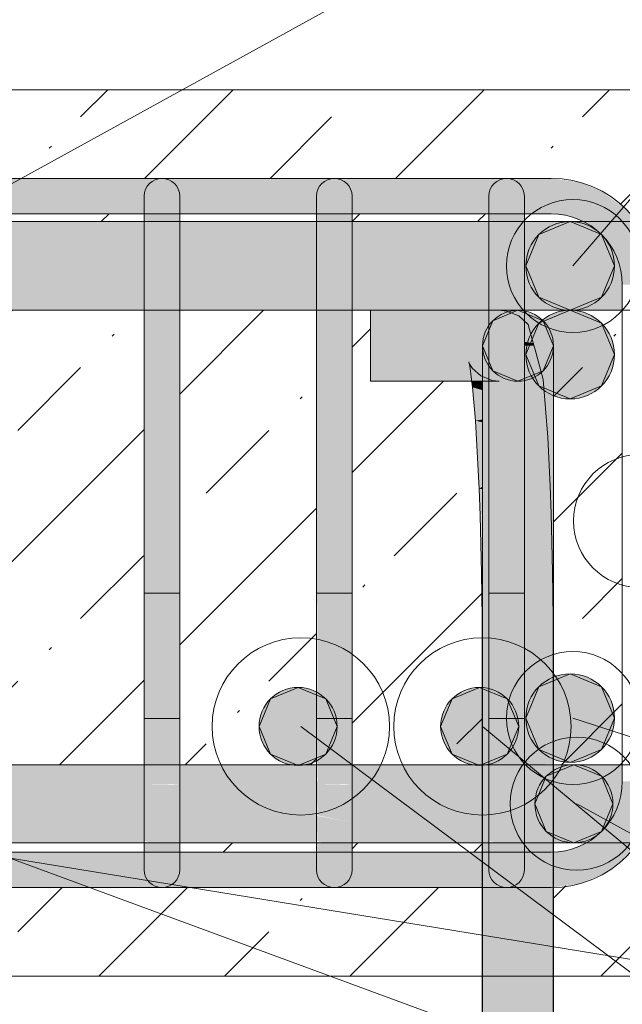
# Model space of a CAD drawing. Header units: millimetres. Extents: x 4307 to 42792, y 1610 to 10025.
# Tile 171 of 256: x 24427 to 24597, y 8662 to 8940. Entities that reach past the tile are written whole.
import ezdxf

# ---------------------------------------------------------------- set-up
doc = ezdxf.new("R2010")
doc.units = ezdxf.units.MM
for name, color, linetype, lineweight in [('S-BEAM', 12, 'Continuous', 9), ('S-COLS', 52, 'Continuous', 9), ('S-RBAR', 171, 'Continuous', 5), ('S-RBAR-IDEN', 171, 'Continuous', 5)]:
    doc.layers.add(name, color=color, linetype=linetype, lineweight=lineweight)

msp = doc.modelspace()

# ---------------------------------------------------------------- hatches: boundary and pattern name
at = {"layer": 'S-BEAM', "lineweight": 5}
h = msp.add_hatch(dxfattribs=at)
h.set_pattern_fill('FP_1', color=256, style=0, pattern_type=2)
h.set_pattern_definition([(45, (5935.59, 5500.453), (-35.35534, 35.35534), []), (45, (5970.943, 5500.453), (-17.67767, 53.03301), [25, -12.5, 0.8382, -11.662])])
h.paths.add_polyline_path([(24326.41, 8670), (24557.41, 8670), (24557.41, 8695), (24283.56, 8695), (24283.56, 8670), (24321.41, 8670)])
h.paths.add_polyline_path([(24236.1, 8670), (24263.56, 8670), (24263.56, 8695), (24186.86, 8695), (24178.67, 8696.02), (24177.2, 8695.25), (24176.86, 8695.15), (24175.71, 8695), (24174.41, 8695.17), (24172.72, 8696.04), (24171.86, 8696.87), (24171.38, 8697.5), (24170.88, 8698.71), (24171.86, 8699.02), (24165.65, 8703.79), (24162.7, 8707.64), (24132.14, 8707.64), (24131.97, 8698.71), (24131.47, 8697.5), (24130, 8695.17), (24130, 8670), (24196.83, 8670)])
h.paths.add_polyline_path([(24577.46, 8670), (24630, 8670), (24630, 8920), (24130, 8920), (24130, 8894.05), (24130.67, 8893.54), (24131.47, 8892.5), (24131.97, 8891.29), (24132.14, 8888.33), (24132.14, 8882.8), (24163.03, 8882.8), (24165.65, 8886.21), (24171.86, 8891.16), (24170.88, 8891.29), (24171.86, 8893.13), (24172.75, 8893.98), (24173.21, 8894.33), (24174.41, 8894.83), (24175.71, 8895), (24177.2, 8894.75), (24179.1, 8893.98), (24186.86, 8895), (24576.86, 8895), (24584.63, 8893.98), (24591.86, 8890.98), (24598.08, 8886.21), (24600.69, 8882.8), (24605, 8882.8), (24605, 8874.79), (24605.84, 8872.76), (24606.86, 8865), (24606.86, 8725), (24605.84, 8717.24), (24605, 8715.21), (24605, 8707.64), (24601.03, 8707.64), (24598.08, 8703.79), (24591.01, 8698.66), (24584.63, 8696.02), (24577.46, 8695), (24577.46, 8693.12)])
h.paths.add_polyline_path([(24283.56, 8705), (24316.41, 8705), (24316.41, 8707.64), (24283.56, 8707.64)])
h.paths.add_polyline_path([(24432.43, 8705), (24462.12, 8705), (24462.12, 8707.64), (24423.55, 8707.64), (24423.55, 8705)])
h.paths.add_polyline_path([(24472.12, 8705), (24510.69, 8705), (24510.69, 8707.64), (24472.12, 8707.64), (24472.12, 8707.32)])
h.paths.add_polyline_path([(24326.41, 8705), (24364.98, 8705), (24364.98, 8707.64), (24326.41, 8707.64), (24326.41, 8707.32)])
h.paths.add_polyline_path([(24263.56, 8705), (24263.56, 8707.64), (24229.27, 8707.64), (24229.27, 8705), (24236.1, 8705)])
h.paths.add_polyline_path([(24557.41, 8705), (24557.41, 8707.64), (24520.69, 8707.64), (24520.69, 8705), (24550.23, 8705)])
h.paths.add_polyline_path([(24393.17, 8705), (24413.55, 8705), (24413.55, 8707.64), (24374.98, 8707.64), (24374.98, 8705)])
h.paths.add_polyline_path([(24219.27, 8705), (24219.27, 8707.64), (24211.93, 8707.64), (24209.29, 8705)])
h.paths.add_polyline_path([(24186.86, 8705), (24192.04, 8705.68), (24196.76, 8707.64), (24180.71, 8707.64), (24180.71, 8706.09), (24182.11, 8705.63)])
h.paths.add_polyline_path([(24577.46, 8705.08), (24582.04, 8705.68), (24586.76, 8707.64), (24577.46, 8707.64), (24577.46, 8705.68)])
h.paths.add_polyline_path([(24283.56, 8729.64), (24316.41, 8729.88), (24316.41, 8857.8), (24277.84, 8857.8), (24277.84, 8814.27), (24280.16, 8808.69), (24283.56, 8782.8), (24283.56, 8729.88)])
h.paths.add_polyline_path([(24413.55, 8729.64), (24413.55, 8857.8), (24374.98, 8857.8), (24374.98, 8729.64)])
h.paths.add_polyline_path([(24326.41, 8729.64), (24364.98, 8729.88), (24364.98, 8857.8), (24326.41, 8857.8), (24326.41, 8729.88)])
h.paths.add_polyline_path([(24263.56, 8729.64), (24263.56, 8782.8), (24260.84, 8803.51), (24252.85, 8822.8), (24240.13, 8839.37), (24229.27, 8847.7), (24229.29, 8739.14), (24236.36, 8746.21), (24243.43, 8739.14), (24233.93, 8729.64), (24243.43, 8729.64)])
h.paths.add_polyline_path([(24577.46, 8729.64), (24596.86, 8729.64), (24596.86, 8857.8), (24569.26, 8857.57), (24570.36, 8857.33), (24572.46, 8856.46), (24574.54, 8854.87), (24576.12, 8852.8), (24577.12, 8850.39), (24577.46, 8846.7), (24577.46, 8757.8)])
h.paths.add_polyline_path([(24557.41, 8729.64), (24557.14, 8785.61), (24556.35, 8810.7), (24555.16, 8830.61), (24554.44, 8837.8), (24525.87, 8837.8), (24525.87, 8857.8), (24520.69, 8857.8), (24520.69, 8729.64), (24557.35, 8729.64)])
h.paths.add_polyline_path([(24462.12, 8729.64), (24462.12, 8857.8), (24423.55, 8857.8), (24423.55, 8729.64), (24432.43, 8729.64)])
h.paths.add_polyline_path([(24219.27, 8729.64), (24219.27, 8853.86), (24209.76, 8857.8), (24180.71, 8857.8), (24180.71, 8761.27), (24201.01, 8781.57), (24208.08, 8774.5), (24180.71, 8747.13), (24180.71, 8729.64), (24208.08, 8729.64)])
h.paths.add_polyline_path([(24132.14, 8729.64), (24156.86, 8729.88), (24156.86, 8857.8), (24132.14, 8857.8), (24132.14, 8729.88)])
h.paths.add_polyline_path([(24510.69, 8729.64), (24510.69, 8857.8), (24472.12, 8857.8), (24472.12, 8729.64)])
h.paths.add_polyline_path([(24167.47, 8729.64), (24170.71, 8729.88), (24170.71, 8736.52), (24169.54, 8735), (24167.54, 8730.18)])
h.paths.add_polyline_path([(24166.86, 8747.43), (24170.71, 8751.27), (24170.71, 8857.8), (24166.86, 8857.8), (24166.86, 8772.84)])
h.paths.add_polyline_path([(24267.84, 8835.83), (24267.84, 8857.8), (24248.69, 8857.8), (24254.28, 8853.51), (24260.84, 8844.96)])
h.paths.add_polyline_path([(24577.46, 8847.8), (24571.78, 8848.55), (24571.98, 8847.8), (24572.46, 8847.8)])
h.paths.add_polyline_path([(24209.45, 8882.8), (24219.27, 8882.8), (24219.27, 8885), (24186.86, 8885), (24180.71, 8883.91), (24180.71, 8882.8), (24196.83, 8882.8)])
h.paths.add_polyline_path([(24550.23, 8882.8), (24559.26, 8882.8), (24559.26, 8885), (24520.69, 8885), (24520.69, 8882.8)])
h.paths.add_polyline_path([(24229.27, 8882.8), (24267.84, 8882.8), (24267.84, 8885), (24229.27, 8885)])
h.paths.add_polyline_path([(24569.26, 8882.8), (24585.7, 8882.8), (24582.04, 8884.32), (24576.86, 8885), (24569.26, 8885), (24569.26, 8884.32)])
h.paths.add_polyline_path([(24277.84, 8882.8), (24316.41, 8882.8), (24316.41, 8885), (24277.84, 8885)])
h.paths.add_polyline_path([(24326.41, 8882.8), (24364.98, 8882.8), (24364.98, 8885), (24326.41, 8885)])
h.paths.add_polyline_path([(24472.12, 8882.8), (24510.69, 8882.8), (24510.69, 8885), (24472.12, 8885)])
h.paths.add_polyline_path([(24374.98, 8882.8), (24413.55, 8882.8), (24413.55, 8885), (24374.98, 8885)])
h.paths.add_polyline_path([(24423.55, 8882.8), (24462.12, 8882.8), (24462.12, 8885), (24423.55, 8885)])
at = {"layer": 'S-RBAR'}
for color, points in [(7, [(24550.23, 8885), (24576.86, 8885), (24576.86, 8895), (24186.86, 8895), (24186.86, 8885), (24510.96, 8885)]), (7, [(24596.86, 8865), (24606.86, 8865), (24605.84, 8872.76), (24602.84, 8880), (24598.08, 8886.21), (24591.01, 8891.34), (24584.63, 8893.98), (24576.86, 8895), (24576.86, 8885), (24582.04, 8884.32), (24586.86, 8882.32), (24591.02, 8879.13), (24594.18, 8875), (24596.18, 8870.18)]), (7, [(24472.12, 8865), (24472.12, 8885), (24462.12, 8885), (24462.12, 8865)]), (7, [(24510.96, 8865), (24520.69, 8865), (24520.69, 8885), (24510.69, 8885), (24510.69, 8865)]), (7, [(24569.26, 8865), (24569.26, 8885), (24559.26, 8885), (24559.26, 8865)]), (256, [(24582.17, 8857.8), (24591.01, 8861.46), (24594.67, 8870.3), (24591.01, 8879.14), (24582.17, 8882.8), (24573.32, 8879.13), (24569.67, 8870.3), (24573.33, 8861.46)]), (7, [(24462.12, 8725), (24472.12, 8725), (24472.12, 8865), (24462.12, 8865), (24462.12, 8825.98)]), (7, [(24520.69, 8725), (24520.69, 8865), (24510.69, 8865), (24510.96, 8725)]), (7, [(24559.26, 8725), (24569.26, 8725), (24569.26, 8865), (24559.26, 8865), (24559.26, 8772.84)]), (7, [(24525.87, 8837.8), (24557.46, 8837.99), (24557.46, 8847.8), (24559.26, 8847.8), (24559.26, 8850.2), (24557.8, 8850.39), (24559.26, 8853.89), (24559.26, 8857.8), (24525.87, 8857.8)]), (256, [(24567.46, 8837.8), (24574.54, 8840.73), (24577.46, 8847.8), (24574.54, 8854.87), (24567.46, 8857.8), (24560.39, 8854.87), (24557.46, 8847.8), (24560.39, 8840.73)]), (256, [(24582.17, 8832.8), (24591.01, 8836.46), (24594.67, 8845.3), (24591.01, 8854.14), (24582.17, 8857.8), (24573.33, 8854.14), (24569.67, 8845.3), (24573.33, 8836.46)]), (7, [(24570.05, 8847.8), (24571.98, 8847.8), (24571.78, 8848.55), (24569.26, 8848.88), (24569.26, 8847.8)]), (7, [(24554.68, 8836.09), (24557.46, 8836.39), (24557.46, 8837.8), (24554.44, 8837.8)]), (7, [(24557.46, 8835.28), (24557.46, 8836.39), (24554.68, 8836.09)]), (7, [(24555.51, 8826.66), (24557.46, 8827.01), (24557.46, 8835.28), (24554.68, 8836.09), (24555.2, 8830.15)]), (7, [(24557.46, 8826.22), (24557.46, 8827.01), (24555.51, 8826.66)]), (7, [(24556.53, 8807.41), (24557.46, 8808.2), (24557.46, 8826.22), (24555.51, 8826.66), (24556.48, 8808.2)]), (7, [(24556.53, 8807.41), (24557.46, 8807.45), (24557.46, 8808.12), (24556.79, 8807.61)]), (7, [(24556.79, 8799.92), (24557.46, 8800.2), (24557.46, 8807.45), (24556.53, 8807.41)]), (7, [(24557.18, 8783.75), (24557.46, 8784.11), (24557.18, 8799.93), (24556.79, 8799.92), (24557.17, 8784.11)]), (7, [(24557.35, 8770.92), (24557.46, 8771.1), (24557.34, 8771.88)]), (7, [(24557.41, 8757.8), (24557.46, 8757.84), (24557.35, 8770.92)]), (256, [(24582.17, 8730.3), (24591.01, 8733.96), (24594.67, 8742.8), (24591.01, 8751.64), (24582.17, 8755.3), (24573.33, 8751.64), (24569.67, 8742.8), (24573.33, 8733.96)]), (256, [(24505.49, 8729.45), (24513.27, 8732.67), (24516.49, 8740.45), (24513.27, 8748.22), (24505.49, 8751.45), (24497.71, 8748.22), (24494.49, 8740.45), (24497.71, 8732.67)]), (256, [(24556.66, 8729.45), (24564.44, 8732.67), (24567.66, 8740.45), (24564.44, 8748.22), (24556.66, 8751.45), (24548.88, 8748.22), (24545.66, 8740.45), (24548.88, 8732.67), (24550.23, 8732.11)]), (256, [(24583.23, 8707.64), (24591.01, 8710.86), (24594.23, 8718.64), (24591.01, 8726.41), (24583.23, 8729.64), (24575.45, 8726.41), (24572.23, 8718.64), (24575.45, 8710.86)]), (7, [(24576.86, 8695), (24584.63, 8696.02), (24591.86, 8699.02), (24598.08, 8703.79), (24603.2, 8710.86), (24605.84, 8717.24), (24606.86, 8725), (24596.86, 8725), (24596.13, 8719.69), (24594.18, 8715), (24591.01, 8710.86), (24586.86, 8707.68), (24582.04, 8705.68), (24576.86, 8705), (24576.86, 8696.02)]), (7, [(24550.23, 8695), (24576.86, 8695), (24576.86, 8705), (24186.86, 8705), (24187.02, 8695), (24510.96, 8695)])]:
    msp.add_hatch(color=color, dxfattribs=at).paths.add_polyline_path(points)
h = msp.add_hatch(color=7, dxfattribs=at)
h.paths.add_polyline_path([(22380, 8857.8), (22537.89, 8857.8), (22537.89, 8882.8), (22380, 8882.8), (22380, 8879.13)])
h.paths.add_polyline_path([(24167.54, 8857.8), (24170.71, 8857.8), (24170.71, 8876.52), (24169.54, 8875), (24167.54, 8870.18), (24166.86, 8865), (24166.86, 8857.8)])
h.paths.add_polyline_path([(23637.14, 8857.8), (23637.14, 8882.8), (23551.19, 8882.8), (23551.19, 8857.8), (23568.57, 8857.8)])
h.paths.add_polyline_path([(23647.14, 8857.8), (23733.09, 8857.8), (23733.09, 8882.8), (23647.14, 8882.8), (23647.14, 8865)])
h.paths.add_polyline_path([(22547.89, 8857.8), (22720.39, 8857.8), (22720.39, 8882.8), (22547.89, 8882.8), (22547.89, 8865)])
h.paths.add_polyline_path([(23743.09, 8857.8), (23829.05, 8857.8), (23829.05, 8882.8), (23743.09, 8882.8), (23743.09, 8865)])
h.paths.add_polyline_path([(22730.39, 8857.8), (22902.89, 8857.8), (22902.89, 8882.8), (22730.39, 8882.8), (22730.39, 8865)])
h.paths.add_polyline_path([(24180.71, 8857.8), (24219.27, 8857.8), (24219.27, 8882.8), (24180.71, 8882.8), (24180.71, 8865)])
h.paths.add_polyline_path([(24122.14, 8857.8), (24122.14, 8882.8), (24083.57, 8882.8), (24083.57, 8857.8), (24118.3, 8857.8)])
h.paths.add_polyline_path([(24596.18, 8857.8), (24596.86, 8857.8), (24596.86, 8865), (24596.18, 8870.18), (24594.18, 8875), (24591.01, 8879.14), (24586.86, 8882.32), (24585.7, 8882.8), (24569.26, 8882.8), (24569.26, 8857.8), (24589.5, 8857.8)])
h.paths.add_polyline_path([(24374.98, 8857.8), (24413.55, 8857.8), (24413.55, 8882.8), (24374.98, 8882.8), (24374.98, 8865)])
h.paths.add_polyline_path([(22912.89, 8857.8), (23061.42, 8857.8), (23061.42, 8882.8), (22912.89, 8882.8), (22912.89, 8865)])
h.paths.add_polyline_path([(24132.14, 8857.8), (24156.86, 8857.8), (24156.86, 8865), (24157.89, 8872.76), (24160.88, 8880), (24163.03, 8882.8), (24132.14, 8882.8), (24132.14, 8865)])
h.paths.add_polyline_path([(23071.42, 8857.8), (23157.37, 8857.8), (23157.37, 8882.8), (23071.42, 8882.8), (23071.42, 8865)])
h.paths.add_polyline_path([(24073.57, 8857.8), (24073.57, 8882.8), (24035, 8882.8), (24035, 8857.8), (24039.77, 8857.8)])
h.paths.add_polyline_path([(24559.26, 8857.8), (24559.26, 8882.8), (24520.69, 8882.8), (24520.69, 8857.8), (24550.23, 8857.8)])
h.paths.add_polyline_path([(24229.27, 8857.8), (24267.84, 8857.8), (24267.84, 8882.8), (24229.27, 8882.8), (24229.27, 8865)])
h.paths.add_polyline_path([(24353.9, 8857.8), (24364.98, 8857.8), (24364.98, 8882.8), (24326.41, 8882.8), (24326.41, 8857.8)])
h.paths.add_polyline_path([(23167.37, 8857.8), (23253.33, 8857.8), (23253.33, 8882.8), (23167.37, 8882.8), (23167.37, 8865)])
h.paths.add_polyline_path([(24025, 8857.8), (24025, 8882.8), (23935, 8882.8), (23935, 8857.8), (23961.23, 8857.8)])
h.paths.add_polyline_path([(23541.19, 8857.8), (23541.19, 8882.8), (23455.23, 8882.8), (23455.23, 8857.8), (23490.03, 8857.8)])
h.paths.add_polyline_path([(23263.33, 8857.8), (23349.28, 8857.8), (23349.28, 8882.8), (23263.33, 8882.8), (23263.33, 8865)])
h.paths.add_polyline_path([(23839.05, 8857.8), (23925, 8857.8), (23925, 8882.8), (23839.05, 8882.8), (23839.05, 8865)])
h.paths.add_polyline_path([(24462.12, 8857.8), (24462.12, 8882.8), (24423.55, 8882.8), (24423.55, 8857.8), (24432.43, 8857.8)])
h.paths.add_polyline_path([(23359.28, 8857.8), (23445.23, 8857.8), (23445.23, 8882.8), (23359.28, 8882.8), (23359.28, 8865)])
h.paths.add_polyline_path([(24510.69, 8857.8), (24510.69, 8882.8), (24472.12, 8882.8), (24472.12, 8857.8)])
h.paths.add_polyline_path([(24316.41, 8857.8), (24316.41, 8882.8), (24277.84, 8882.8), (24277.84, 8857.8)])
h.paths.add_polyline_path([(24605, 8874.79), (24605, 8882.8), (24600.69, 8882.8), (24603.2, 8879.13)])
h = msp.add_hatch(color=256, dxfattribs=at)
edge = h.paths.add_edge_path()
edge.add_arc((24582.17, 8870.3), 12.5, 0, 360)
h = msp.add_hatch(color=256, dxfattribs=at)
edge = h.paths.add_edge_path()
edge.add_arc((24567.46, 8847.8), 10, 0, 360)
h = msp.add_hatch(color=7, dxfattribs=at)
h.paths.add_polyline_path([(24577.46, 8847.8), (24577.12, 8850.39), (24576.12, 8852.8), (24574.54, 8854.87), (24572.46, 8856.46), (24569.26, 8857.57), (24569.26, 8848.88), (24577.12, 8847.85)])
h.paths.add_polyline_path([(24559.26, 8850.2), (24559.26, 8853.39), (24558.8, 8852.8), (24557.8, 8850.39)])
h = msp.add_hatch(color=256, dxfattribs=at)
edge = h.paths.add_edge_path()
edge.add_arc((24582.17, 8845.3), 12.5, 0, 360)
h = msp.add_hatch(color=7, dxfattribs=at)
h.paths.add_polyline_path([(24559.26, 8757.8), (24559.26, 8847.8), (24557.46, 8847.8), (24557.46, 8757.8)])
h.paths.add_polyline_path([(24569.26, 8757.8), (24577.46, 8757.8), (24577.46, 8847.8), (24569.26, 8847.8), (24569.26, 8766.1)])
h = msp.add_hatch(color=7, dxfattribs=at)
h.paths.add_polyline_path([(24576.95, 7857.8), (24576.95, 7916), (24557.46, 7916), (24557.46, 7857.8)])
h.paths.add_polyline_path([(24576.95, 7924), (24576.95, 8016), (24557.46, 8016), (24557.46, 7924)])
h.paths.add_polyline_path([(24557.46, 8024), (24576.95, 8024), (24576.95, 8116), (24557.46, 8116), (24557.46, 8081.95)])
h.paths.add_polyline_path([(24557.46, 8124), (24576.95, 8124), (24576.95, 8216), (24557.46, 8216), (24557.46, 8188.24)])
h.paths.add_polyline_path([(24557.46, 8224), (24576.95, 8224), (24576.95, 8316), (24557.46, 8316), (24557.46, 8294.53)])
h.paths.add_polyline_path([(24557.46, 8324), (24576.95, 8324), (24576.95, 8416), (24557.46, 8416), (24557.46, 8400.82)])
h.paths.add_polyline_path([(24557.46, 8424), (24576.95, 8424), (24576.95, 8516), (24557.46, 8516), (24557.46, 8507.11)])
h.paths.add_polyline_path([(24576.95, 8524), (24576.95, 8616), (24557.46, 8616), (24557.46, 8524)])
h.paths.add_polyline_path([(24576.95, 8624), (24576.95, 8660), (24577.46, 8660), (24577.46, 8695.08), (24576.86, 8695), (24557.46, 8695), (24557.46, 8624)])
h.paths.add_polyline_path([(24557.46, 8705), (24559.26, 8705), (24559.26, 8707.64), (24557.46, 8707.64), (24557.46, 8705.68)])
h.paths.add_polyline_path([(24569.26, 8705), (24577.46, 8705.08), (24577.46, 8707.64), (24569.26, 8707.64), (24569.26, 8705.68)])
h.paths.add_polyline_path([(24559.26, 8729.64), (24559.26, 8757.8), (24557.46, 8757.8), (24557.46, 8729.64)])
h.paths.add_polyline_path([(24569.26, 8729.64), (24577.46, 8729.88), (24577.46, 8757.8), (24569.26, 8757.8), (24569.26, 8729.88)])
h = msp.add_hatch(color=256, dxfattribs=at)
edge = h.paths.add_edge_path()
edge.add_arc((24582.17, 8742.8), 12.5, 0, 360)
h = msp.add_hatch(color=256, dxfattribs=at)
edge = h.paths.add_edge_path()
edge.add_arc((24505.49, 8740.45), 11, 0, 360)
h = msp.add_hatch(color=256, dxfattribs=at)
edge = h.paths.add_edge_path()
edge.add_arc((24556.66, 8740.45), 11, 0, 360)
h = msp.add_hatch(color=7, dxfattribs=at)
h.paths.add_polyline_path([(24157.89, 8707.64), (24162.7, 8707.64), (24160.53, 8710.86), (24157.89, 8717.24), (24156.86, 8725), (24156.86, 8729.64), (24132.14, 8729.64), (24132.14, 8707.64), (24157.57, 8707.64)])
h.paths.add_polyline_path([(22194.24, 8707.64), (22355.4, 8707.92), (22355.4, 8729.64), (22182.9, 8729.64), (22182.9, 8707.64)])
h.paths.add_polyline_path([(22547.89, 8707.64), (22720.39, 8707.92), (22720.39, 8729.64), (22547.89, 8729.64), (22547.89, 8707.92)])
h.paths.add_polyline_path([(20345, 8707.64), (20385, 8707.92), (20385, 8729.64), (20345, 8729.64), (20345, 8707.92)])
h.paths.add_polyline_path([(20645, 8707.64), (20685, 8707.92), (20685, 8729.64), (20645, 8729.64), (20645, 8707.92)])
h.paths.add_polyline_path([(21648.58, 8707.64), (21648.58, 8729.64), (21562.63, 8729.64), (21562.63, 8707.64), (21644.51, 8707.64)])
h.paths.add_polyline_path([(21658.58, 8707.64), (21807.9, 8707.92), (21807.9, 8729.64), (21658.58, 8729.64), (21658.58, 8707.92)])
h.paths.add_polyline_path([(24035, 8707.64), (24073.57, 8707.92), (24073.57, 8729.64), (24035, 8729.64), (24035, 8707.92)])
h.paths.add_polyline_path([(23925, 8707.64), (23925, 8729.64), (23839.05, 8729.64), (23839.05, 8707.64), (23921.97, 8707.64)])
h.paths.add_polyline_path([(22730.39, 8707.64), (22902.89, 8707.92), (22902.89, 8729.64), (22730.39, 8729.64), (22730.39, 8707.92)])
h.paths.add_polyline_path([(24122.14, 8707.64), (24122.14, 8729.64), (24083.57, 8729.64), (24083.57, 8707.64), (24118.3, 8707.64)])
h.paths.add_polyline_path([(20327.7, 8707.64), (20335, 8707.92), (20335, 8729.64), (20327.7, 8729.64), (20327.7, 8707.92)])
h.paths.add_polyline_path([(23935, 8707.64), (24025, 8707.92), (24025, 8729.64), (23935, 8729.64), (23935, 8707.92)])
h.paths.add_polyline_path([(20623.58, 8707.64), (20635, 8707.92), (20635, 8729.64), (20595, 8729.64), (20595, 8707.64)])
h.paths.add_polyline_path([(24605, 8707.64), (24605, 8715.21), (24602.84, 8710), (24601.03, 8707.64), (24602.84, 8707.64)])
h.paths.add_polyline_path([(21552.63, 8707.64), (21552.63, 8729.64), (21466.67, 8729.64), (21466.67, 8707.64), (21526.71, 8707.64)])
h.paths.add_polyline_path([(20585, 8707.64), (20585, 8729.64), (20545, 8729.64), (20545.04, 8707.64), (20584.31, 8707.64)])
h.paths.add_polyline_path([(22537.89, 8707.64), (22537.89, 8729.64), (22365.4, 8729.64), (22365.4, 8707.64), (22508.37, 8707.64)])
h.paths.add_polyline_path([(22912.89, 8707.64), (23061.42, 8707.92), (23061.42, 8729.64), (22912.89, 8729.64), (22912.89, 8707.92)])
h.paths.add_polyline_path([(20898.44, 8707.64), (20976.91, 8707.92), (20976.91, 8729.64), (20890.95, 8729.64), (20890.95, 8707.64)])
h.paths.add_polyline_path([(22172.9, 8707.64), (22172.9, 8729.64), (22000.4, 8729.64), (22000.4, 8707.64), (22154.97, 8707.64)])
h.paths.add_polyline_path([(21840.84, 8707.64), (21990.4, 8707.92), (21990.4, 8729.64), (21817.9, 8729.64), (21817.9, 8707.64)])
h.paths.add_polyline_path([(24559.26, 8707.64), (24559.26, 8729.64), (24520.69, 8729.64), (24520.69, 8707.64), (24550.23, 8707.64)])
h.paths.add_polyline_path([(24582.04, 8707.64), (24586.86, 8707.68), (24591.01, 8710.86), (24594.18, 8715), (24596.18, 8719.82), (24596.86, 8725), (24596.86, 8729.64), (24569.26, 8729.64), (24569.26, 8707.64)])
h.paths.add_polyline_path([(24180.71, 8707.64), (24196.86, 8707.68), (24201.86, 8711.72), (24219.27, 8729.13), (24219.27, 8729.64), (24180.71, 8729.64), (24180.71, 8707.68)])
h.paths.add_polyline_path([(20986.91, 8707.64), (21072.86, 8707.92), (21072.86, 8729.64), (20986.91, 8729.64), (20986.91, 8707.92)])
h.paths.add_polyline_path([(24229.27, 8707.64), (24267.84, 8707.92), (24267.84, 8729.64), (24233.93, 8729.64), (24229.27, 8724.99), (24229.27, 8707.92)])
h.paths.add_polyline_path([(23071.42, 8707.64), (23157.37, 8707.92), (23157.37, 8729.64), (23071.42, 8729.64), (23071.42, 8707.92)])
h.paths.add_polyline_path([(20395, 8707.64), (20435, 8707.92), (20435, 8729.64), (20395, 8729.64), (20395, 8707.92)])
h.paths.add_polyline_path([(21456.67, 8707.64), (21456.67, 8729.64), (21370.72, 8729.64), (21370.72, 8707.64), (21448.17, 8707.64)])
h.paths.add_polyline_path([(20445, 8707.64), (20485, 8707.92), (20485, 8729.64), (20445, 8729.64), (20445, 8707.92)])
h.paths.add_polyline_path([(23829.05, 8707.64), (23829.05, 8729.64), (23743.09, 8729.64), (23743.09, 8707.64), (23804.17, 8707.64)])
h.paths.add_polyline_path([(24211.93, 8707.64), (24219.27, 8707.92), (24219.27, 8714.99), (24212.21, 8707.92)])
h.paths.add_polyline_path([(23167.37, 8707.64), (23253.33, 8707.92), (23253.33, 8729.64), (23167.37, 8729.64), (23167.37, 8707.92)])
h.paths.add_polyline_path([(20495, 8707.64), (20535, 8707.92), (20535, 8729.64), (20495, 8729.64), (20495, 8707.92)])
h.paths.add_polyline_path([(24510.69, 8707.64), (24510.69, 8729.64), (24472.12, 8729.64), (24472.12, 8707.64)])
h.paths.add_polyline_path([(24462.12, 8707.64), (24462.12, 8729.64), (24423.55, 8729.64), (24423.55, 8707.64), (24432.43, 8707.64)])
h.paths.add_polyline_path([(21360.72, 8707.64), (21360.72, 8729.64), (21274.77, 8729.64), (21274.77, 8707.64), (21330.37, 8707.64)])
h.paths.add_polyline_path([(23263.33, 8707.64), (23349.28, 8707.92), (23349.28, 8729.64), (23263.33, 8729.64), (23263.33, 8707.92)])
h.paths.add_polyline_path([(20795, 8707.64), (20880.95, 8707.92), (20880.95, 8729.64), (20795, 8729.64), (20795, 8707.92)])
h.paths.add_polyline_path([(24413.55, 8707.64), (24413.55, 8729.64), (24374.98, 8729.64), (24374.98, 8707.64), (24393.17, 8707.64)])
h.paths.add_polyline_path([(23359.28, 8707.64), (23445.23, 8707.92), (23445.23, 8729.64), (23359.28, 8729.64), (23359.28, 8707.92)])
h.paths.add_polyline_path([(20780.64, 8707.64), (20785, 8707.92), (20785, 8729.64), (20695, 8729.64), (20695, 8707.64), (20741.38, 8707.64)])
h.paths.add_polyline_path([(24364.98, 8707.64), (24364.98, 8729.64), (24326.41, 8729.64), (24326.41, 8707.64), (24353.9, 8707.64)])
h.paths.add_polyline_path([(21264.77, 8707.64), (21264.77, 8729.64), (21178.81, 8729.64), (21178.81, 8707.64), (21251.84, 8707.64)])
h.paths.add_polyline_path([(23733.09, 8707.64), (23733.09, 8729.64), (23647.14, 8729.64), (23647.14, 8707.64), (23725.63, 8707.64)])
h.paths.add_polyline_path([(23455.23, 8707.64), (23541.19, 8707.92), (23541.19, 8729.64), (23455.23, 8729.64), (23455.23, 8707.92)])
h.paths.add_polyline_path([(24277.84, 8707.64), (24316.41, 8707.92), (24316.41, 8729.64), (24277.84, 8729.64), (24277.84, 8707.92)])
h.paths.add_polyline_path([(21082.86, 8707.64), (21168.81, 8707.92), (21168.81, 8729.64), (21082.86, 8729.64), (21082.86, 8707.92)])
h.paths.add_polyline_path([(23551.19, 8707.64), (23637.14, 8707.92), (23637.14, 8729.64), (23551.19, 8729.64), (23551.19, 8707.92)])
h.paths.add_polyline_path([(24170.71, 8713.48), (24170.71, 8729.64), (24167.47, 8729.64), (24166.86, 8725), (24167.6, 8719.69), (24169.54, 8715)])
h = msp.add_hatch(color=256, dxfattribs=at)
edge = h.paths.add_edge_path()
edge.add_arc((24583.23, 8718.64), 11, 0, 360)
h = msp.add_hatch(color=7, dxfattribs=at)
h.paths.add_polyline_path([(24466.63, 8705.53), (24464.94, 8707.49), (24462.12, 8707.92), (24462.12, 8706.75)])
h.paths.add_polyline_path([(24472.12, 8711.72), (24472.12, 8713.44), (24462.12, 8715.43), (24466.84, 8711.91), (24471.7, 8711.74)])
h.paths.add_polyline_path([(24462.12, 8724.03), (24472.12, 8724.24), (24472.12, 8725), (24462.12, 8725)])
h = msp.add_hatch(color=7, dxfattribs=at)
h.paths.add_polyline_path([(24462.12, 8715.43), (24472.12, 8713.44), (24472.12, 8724.24), (24470.09, 8724.03), (24462.12, 8724.03), (24462.12, 8719.69)])
h.paths.add_polyline_path([(24467.08, 8705), (24472.12, 8705), (24472.12, 8711.72), (24467.59, 8711.99), (24462.12, 8715.43), (24462.12, 8708.15), (24465.09, 8707.32), (24466.63, 8705.53), (24462.12, 8706.75), (24462.12, 8705)])
h = msp.add_hatch(color=7, dxfattribs=at)
h.paths.add_polyline_path([(24515.2, 8705.53), (24513.51, 8707.49), (24510.69, 8707.92), (24510.96, 8706.68)])
h.paths.add_polyline_path([(24520.69, 8711.72), (24520.69, 8713.44), (24510.96, 8715.23), (24515.41, 8711.91)])
h.paths.add_polyline_path([(24510.69, 8724.03), (24520.69, 8724.24), (24520.69, 8725), (24510.69, 8725)])
h = msp.add_hatch(color=7, dxfattribs=at)
h.paths.add_polyline_path([(24517.15, 8705), (24520.69, 8705), (24520.69, 8711.72), (24516.16, 8711.99), (24510.69, 8715.43), (24510.96, 8708.08), (24513.66, 8707.32), (24515.2, 8705.53), (24510.69, 8706.75), (24510.96, 8705), (24515.65, 8705)])
h.paths.add_polyline_path([(24520.69, 8713.44), (24520.69, 8724.24), (24518.66, 8724.03), (24510.69, 8724.03), (24510.96, 8715.38)])
h = msp.add_hatch(color=7, dxfattribs=at)
h.paths.add_polyline_path([(24563.76, 8705.53), (24562.08, 8707.49), (24559.26, 8707.92), (24559.26, 8706.75)])
h.paths.add_polyline_path([(24569.26, 8711.72), (24569.26, 8713.44), (24559.26, 8715.43), (24563.98, 8711.91)])
h.paths.add_polyline_path([(24567.23, 8724.03), (24569.26, 8724.24), (24569.26, 8725), (24559.26, 8725), (24559.26, 8724.03)])
h = msp.add_hatch(color=7, dxfattribs=at)
h.paths.add_polyline_path([(24567.66, 8705), (24569.26, 8705), (24569.26, 8711.72), (24564.72, 8711.99), (24559.26, 8715.43), (24559.26, 8708.15), (24562.23, 8707.32), (24563.76, 8705.53), (24559.26, 8706.75), (24559.26, 8705), (24565.72, 8705)])
h.paths.add_polyline_path([(24569.26, 8713.44), (24569.26, 8724.24), (24567.23, 8724.03), (24559.26, 8724.03), (24559.26, 8715.43)])
h = msp.add_hatch(color=7, dxfattribs=at)
h.paths.add_polyline_path([(24557.41, 8124), (24557.46, 8124), (24557.41, 8188.24)])
h.paths.add_polyline_path([(24557.41, 8324), (24557.46, 8324), (24557.41, 8400.82)])
h.paths.add_polyline_path([(24557.41, 8524), (24557.46, 8524), (24557.41, 8613.4)])
h.paths.add_polyline_path([(24557.41, 8705), (24557.46, 8705), (24557.41, 8707.64)])

# ---------------------------------------------------------------- linework, layer by layer
at = {"layer": 'S-BEAM', "lineweight": 18}
for p, q in [((24630, 8920), (24130, 8920)), ((24130, 8670), (24630, 8670))]:
    msp.add_line(p, q, dxfattribs=at)
at = {"layer": 'S-BEAM'}
msp.add_line((24630, 8670), (24230, 8670), dxfattribs=at)
at = {"layer": 'S-COLS'}
msp.add_line((24230, 8920), (24630, 8920), dxfattribs=at)
at = {"layer": 'S-RBAR'}
for p, q in [((24576.86, 8895), (24186.86, 8895)), ((24576.86, 8895), (24186.86, 8895)), ((24576.86, 8895), (24186.86, 8895)), ((24576.86, 8895), (24186.86, 8895)), ((24576.86, 8895), (24186.86, 8895)), ((24576.86, 8895), (24186.86, 8895)), ((24576.86, 8895), (24186.86, 8895)), ((24576.86, 8895), (24186.86, 8895)), ((24576.86, 8895), (24186.86, 8895)), ((24576.86, 8895), (24186.86, 8895)), ((24576.86, 8895), (24186.86, 8895)), ((24576.86, 8895), (24186.86, 8895)), ((24576.86, 8895), (24186.86, 8895)), ((24576.86, 8895), (24186.86, 8895)), ((24576.86, 8895), (24186.86, 8895)), ((24576.86, 8895), (24186.86, 8895)), ((24576.86, 8895), (24186.86, 8895)), ((24576.86, 8895), (24186.86, 8895)), ((24576.86, 8895), (24186.86, 8895)), ((24576.86, 8895), (24186.86, 8895)), ((24576.86, 8895), (24186.86, 8895)), ((24462.12, 8865), (24462.12, 8890)), ((24462.12, 8865), (24462.12, 8890)), ((24472.12, 8865), (24472.12, 8890)), ((24472.12, 8865), (24472.12, 8890)), ((24510.69, 8865), (24510.69, 8890)), ((24510.69, 8865), (24510.69, 8890)), ((24520.69, 8865), (24520.69, 8890)), ((24520.69, 8865), (24520.69, 8890)), ((24559.26, 8865), (24559.26, 8890)), ((24559.26, 8865), (24559.26, 8890)), ((24569.26, 8865), (24569.26, 8890)), ((24569.26, 8865), (24569.26, 8890)), ((24576.86, 8885), (24186.86, 8885)), ((24576.86, 8885), (24186.86, 8885)), ((24576.86, 8885), (24186.86, 8885)), ((24576.86, 8885), (24186.86, 8885)), ((24576.86, 8885), (24186.86, 8885)), ((24576.86, 8885), (24186.86, 8885)), ((24576.86, 8885), (24186.86, 8885)), ((24576.86, 8885), (24186.86, 8885)), ((24576.86, 8885), (24186.86, 8885)), ((24576.86, 8885), (24186.86, 8885)), ((24576.86, 8885), (24186.86, 8885)), ((24576.86, 8885), (24186.86, 8885)), ((24576.86, 8885), (24186.86, 8885)), ((24576.86, 8885), (24186.86, 8885)), ((24576.86, 8885), (24186.86, 8885)), ((24576.86, 8885), (24186.86, 8885)), ((24576.86, 8885), (24186.86, 8885)), ((24576.86, 8885), (24186.86, 8885)), ((24576.86, 8885), (24186.86, 8885)), ((24576.86, 8885), (24186.86, 8885)), ((24576.86, 8885), (24186.86, 8885)), ((22380, 8882.8), (24605, 8882.8)), ((22380, 8882.8), (24605, 8882.8)), ((22380, 8882.8), (24605, 8882.8)), ((24582.17, 8882.8), (24573.32, 8879.13)), ((24591.01, 8879.14), (24582.17, 8882.8)), ((24573.32, 8879.13), (24569.67, 8870.3)), ((24594.67, 8870.3), (24591.01, 8879.14)), ((24569.67, 8870.3), (24573.33, 8861.46)), ((24591.01, 8861.46), (24594.67, 8870.3)), ((24462.12, 8725), (24462.12, 8865)), ((24462.12, 8865), (24462.12, 8725)), ((24472.12, 8725), (24472.12, 8865)), ((24472.12, 8865), (24472.12, 8725)), ((24510.69, 8725), (24510.69, 8865)), ((24510.69, 8865), (24510.69, 8725)), ((24520.69, 8725), (24520.69, 8865)), ((24520.69, 8865), (24520.69, 8725)), ((24559.26, 8725), (24559.26, 8865)), ((24559.26, 8865), (24559.26, 8725)), ((24569.26, 8725), (24569.26, 8865)), ((24569.26, 8865), (24569.26, 8725)), ((24596.86, 8725), (24596.86, 8865)), ((24596.86, 8725), (24596.86, 8865)), ((24596.86, 8725), (24596.86, 8865)), ((24596.86, 8725), (24596.86, 8865)), ((24596.86, 8725), (24596.86, 8865)), ((24596.86, 8725), (24596.86, 8865)), ((24596.86, 8725), (24596.86, 8865)), ((24596.86, 8725), (24596.86, 8865)), ((24596.86, 8725), (24596.86, 8865)), ((24596.86, 8725), (24596.86, 8865)), ((24596.86, 8725), (24596.86, 8865)), ((24596.86, 8725), (24596.86, 8865)), ((24596.86, 8725), (24596.86, 8865)), ((24596.86, 8725), (24596.86, 8865)), ((24596.86, 8725), (24596.86, 8865)), ((24596.86, 8725), (24596.86, 8865)), ((24573.33, 8861.46), (24582.17, 8857.8)), ((24582.17, 8857.8), (24591.01, 8861.46)), ((22380, 8857.8), (24605, 8857.8)), ((22380, 8857.8), (24605, 8857.8)), ((22380, 8857.8), (24605, 8857.8)), ((24562.14, 8857.8), (24525.87, 8857.8)), ((24525.87, 8857.8), (24525.87, 8837.8)), ((24567.46, 8857.8), (24560.39, 8854.87)), ((24564.26, 8857.58), (24562.14, 8857.8)), ((24567.66, 8856.2), (24564.26, 8857.58)), ((24574.54, 8854.87), (24567.46, 8857.8)), ((24582.17, 8857.8), (24573.33, 8854.14)), ((24591.01, 8854.14), (24582.17, 8857.8)), ((24560.39, 8854.87), (24557.46, 8847.8)), ((24570.36, 8853.77), (24567.66, 8856.2)), ((24577.46, 8847.8), (24574.54, 8854.87)), ((24573.33, 8854.14), (24569.67, 8845.3)), ((24571.41, 8849.9), (24570.36, 8853.77)), ((24594.67, 8845.3), (24591.01, 8854.14)), ((24572.46, 8846.02), (24571.41, 8849.9)), ((24557.46, 8757.8), (24557.46, 8847.8)), ((24557.46, 8847.8), (24560.39, 8840.73)), ((24574.54, 8840.73), (24577.46, 8847.8)), ((24577.46, 8757.8), (24577.46, 8847.8)), ((24569.67, 8845.3), (24573.33, 8836.46)), ((24573.51, 8842.14), (24572.46, 8846.02)), ((24591.01, 8836.46), (24594.67, 8845.3)), ((24553.85, 8842.03), (24553.57, 8843.25)), ((24553.57, 8843.25), (24553.75, 8842.84)), ((24553.75, 8842.84), (24554.06, 8842.26)), ((24554.68, 8836.09), (24553.85, 8842.03)), ((24554.06, 8842.26), (24554.69, 8841.35)), ((24554.69, 8841.35), (24557.01, 8839.28)), ((24560.39, 8840.73), (24567.46, 8837.8)), ((24567.46, 8837.8), (24574.54, 8840.73)), ((24574.56, 8838.26), (24573.51, 8842.14)), ((24562.14, 8837.8), (24525.87, 8837.8)), ((24557.01, 8839.28), (24560.15, 8838.01)), ((24560.15, 8838.01), (24562.14, 8837.8)), ((24575.2, 8830.15), (24574.56, 8838.26)), ((24555.51, 8826.66), (24554.68, 8836.09)), ((24573.33, 8836.46), (24582.17, 8832.8)), ((24582.17, 8832.8), (24591.01, 8836.46)), ((24575.85, 8822.03), (24575.2, 8830.15)), ((24556.53, 8807.41), (24555.51, 8826.66)), ((24576.51, 8808.2), (24575.85, 8822.03)), ((24556.79, 8799.92), (24556.53, 8807.41)), ((24576.78, 8800.54), (24576.51, 8808.2)), ((24557.18, 8783.75), (24556.79, 8799.92)), ((24577.18, 8784.11), (24576.78, 8800.54)), ((24557.35, 8770.92), (24557.18, 8783.75)), ((24577.35, 8771.1), (24577.18, 8784.11)), ((24462.12, 8778.03), (24462.12, 8742.68)), ((24462.12, 8778.03), (24472.12, 8778.03)), ((24472.12, 8778.03), (24472.12, 8742.68)), ((24510.69, 8778.03), (24510.69, 8742.68)), ((24510.69, 8778.03), (24520.69, 8778.03)), ((24520.69, 8778.03), (24520.69, 8742.68)), ((24559.26, 8778.03), (24559.26, 8742.68)), ((24559.26, 8778.03), (24569.26, 8778.03)), ((24569.26, 8778.03), (24569.26, 8742.68)), ((24557.41, 8757.8), (24557.35, 8770.92)), ((24577.41, 8757.8), (24577.35, 8771.1)), ((24557.41, 7857.8), (24557.41, 8757.8)), ((24557.46, 7857.8), (24557.46, 8757.8)), ((24577.41, 7857.8), (24577.41, 8757.8)), ((24577.46, 7857.8), (24577.46, 8757.8)), ((24582.17, 8755.3), (24573.33, 8751.64)), ((24591.01, 8751.64), (24582.17, 8755.3)), ((24505.49, 8751.45), (24497.71, 8748.22)), ((24513.27, 8748.22), (24505.49, 8751.45)), ((24556.66, 8751.45), (24548.88, 8748.22)), ((24564.44, 8748.22), (24556.66, 8751.45)), ((24573.33, 8751.64), (24569.67, 8742.8)), ((24594.67, 8742.8), (24591.01, 8751.64)), ((24497.71, 8748.22), (24494.49, 8740.45)), ((24516.49, 8740.45), (24513.27, 8748.22)), ((24548.88, 8748.22), (24545.66, 8740.45)), ((24567.66, 8740.45), (24564.44, 8748.22)), ((24462.12, 8700), (24462.12, 8742.68)), ((24472.12, 8742.68), (24462.12, 8742.68)), ((24462.12, 8707.32), (24462.12, 8742.68)), ((24472.12, 8700), (24472.12, 8742.68)), ((24472.12, 8707.32), (24472.12, 8742.68)), ((24510.69, 8700), (24510.69, 8742.68)), ((24520.69, 8742.68), (24510.69, 8742.68)), ((24510.69, 8707.32), (24510.69, 8742.68)), ((24520.69, 8700), (24520.69, 8742.68)), ((24520.69, 8707.32), (24520.69, 8742.68)), ((24559.26, 8700), (24559.26, 8742.68)), ((24569.26, 8742.68), (24559.26, 8742.68)), ((24559.26, 8707.32), (24559.26, 8742.68)), ((24569.26, 8700), (24569.26, 8742.68)), ((24569.26, 8707.32), (24569.26, 8742.68)), ((24569.67, 8742.8), (24573.33, 8733.96)), ((24591.01, 8733.96), (24594.67, 8742.8)), ((24494.49, 8740.45), (24497.71, 8732.67)), ((24513.27, 8732.67), (24516.49, 8740.45)), ((24545.66, 8740.45), (24548.88, 8732.67)), ((24564.44, 8732.67), (24567.66, 8740.45)), ((24497.71, 8732.67), (24505.49, 8729.45)), ((24505.49, 8729.45), (24513.27, 8732.67)), ((24548.88, 8732.67), (24550.23, 8732.11)), ((24556.66, 8729.45), (24564.44, 8732.67)), ((24573.33, 8733.96), (24582.17, 8730.3)), ((24582.17, 8730.3), (24591.01, 8733.96)), ((20327.7, 8729.64), (24605, 8729.64)), ((20327.7, 8729.64), (24605, 8729.64)), ((20327.7, 8729.64), (24605, 8729.64)), ((24550.23, 8732.11), (24556.66, 8729.45)), ((24583.23, 8729.64), (24575.45, 8726.41)), ((24591.01, 8726.41), (24583.23, 8729.64)), ((24462.12, 8700), (24462.12, 8725)), ((24462.12, 8707.32), (24462.12, 8725)), ((24472.12, 8700), (24472.12, 8725)), ((24472.12, 8700), (24472.12, 8725)), ((24510.69, 8700), (24510.69, 8725)), ((24510.69, 8707.32), (24510.69, 8725)), ((24520.69, 8700), (24520.69, 8725)), ((24520.69, 8700), (24520.69, 8725)), ((24559.26, 8700), (24559.26, 8725)), ((24559.26, 8707.32), (24559.26, 8725)), ((24569.26, 8700), (24569.26, 8725)), ((24569.26, 8700), (24569.26, 8725)), ((24575.45, 8726.41), (24572.23, 8718.64)), ((24594.23, 8718.64), (24591.01, 8726.41)), ((24572.23, 8718.64), (24575.45, 8710.86)), ((24591.01, 8710.86), (24594.23, 8718.64)), ((24575.45, 8710.86), (24583.23, 8707.64)), ((24583.23, 8707.64), (24591.01, 8710.86)), ((20327.7, 8707.64), (24605, 8707.64)), ((20327.7, 8707.64), (24605, 8707.64)), ((20327.7, 8707.64), (24605, 8707.64)), ((24462.12, 8700.85), (24462.12, 8707.32)), ((24462.12, 8700.85), (24462.12, 8707.32)), ((24472.12, 8700), (24472.12, 8707.32)), ((24510.69, 8700.85), (24510.69, 8707.32)), ((24510.69, 8700.85), (24510.69, 8707.32)), ((24520.69, 8700), (24520.69, 8707.32)), ((24559.26, 8700.85), (24559.26, 8707.32)), ((24559.26, 8700.85), (24559.26, 8707.32)), ((24569.26, 8700), (24569.26, 8707.32)), ((24186.86, 8705), (24576.86, 8705)), ((24186.86, 8705), (24576.86, 8705)), ((24186.86, 8705), (24576.86, 8705)), ((24186.86, 8705), (24576.86, 8705)), ((24186.86, 8705), (24576.86, 8705)), ((24186.86, 8705), (24576.86, 8705)), ((24186.86, 8705), (24576.86, 8705)), ((24186.86, 8705), (24576.86, 8705)), ((24186.86, 8705), (24576.86, 8705)), ((24186.86, 8705), (24576.86, 8705)), ((24186.86, 8705), (24576.86, 8705)), ((24186.86, 8705), (24576.86, 8705)), ((24186.86, 8705), (24576.86, 8705)), ((24186.86, 8705), (24576.86, 8705)), ((24186.86, 8705), (24576.86, 8705)), ((24186.86, 8705), (24576.86, 8705)), ((24186.86, 8705), (24576.86, 8705)), ((24186.86, 8705), (24576.86, 8705)), ((24186.86, 8705), (24576.86, 8705)), ((24186.86, 8705), (24576.86, 8705)), ((24186.86, 8705), (24576.86, 8705)), ((24186.86, 8695), (24576.86, 8695)), ((24186.86, 8695), (24576.86, 8695)), ((24186.86, 8695), (24576.86, 8695)), ((24186.86, 8695), (24576.86, 8695)), ((24186.86, 8695), (24576.86, 8695)), ((24186.86, 8695), (24576.86, 8695)), ((24186.86, 8695), (24576.86, 8695)), ((24186.86, 8695), (24576.86, 8695)), ((24186.86, 8695), (24576.86, 8695)), ((24186.86, 8695), (24576.86, 8695)), ((24186.86, 8695), (24576.86, 8695)), ((24186.86, 8695), (24576.86, 8695)), ((24186.86, 8695), (24576.86, 8695)), ((24186.86, 8695), (24576.86, 8695)), ((24186.86, 8695), (24576.86, 8695)), ((24186.86, 8695), (24576.86, 8695)), ((24186.86, 8695), (24576.86, 8695)), ((24186.86, 8695), (24576.86, 8695)), ((24186.86, 8695), (24576.86, 8695)), ((24186.86, 8695), (24576.86, 8695)), ((24186.86, 8695), (24576.86, 8695))]:
    msp.add_line(p, q, dxfattribs=at)
for centre, radius in [((24582.17, 8870.3), 12.5), ((24567.46, 8847.8), 10), ((24582.17, 8845.3), 12.5), ((24582.17, 8742.8), 12.5), ((24505.49, 8740.45), 11), ((24556.66, 8740.45), 11), ((24583.23, 8718.64), 11)]:
    msp.add_circle(centre, radius, dxfattribs=at)
for centre, radius, start, end in [((24467.12, 8890), 5, 0, 180), ((24467.12, 8890), 5, 0, 180), ((24515.69, 8890), 5, 0, 180), ((24515.69, 8890), 5, 0, 180), ((24564.26, 8890), 5, 0, 180), ((24564.26, 8890), 5, 0, 180), ((24576.86, 8865), 30, 0, 90), ((24576.86, 8865), 30, 0, 90), ((24576.86, 8865), 30, 0, 90), ((24576.86, 8865), 30, 0, 90), ((24576.86, 8865), 30, 0, 90), ((24576.86, 8865), 30, 0, 90), ((24576.86, 8865), 30, 0, 90), ((24576.86, 8865), 30, 0, 90), ((24576.86, 8865), 30, 0, 90), ((24576.86, 8865), 30, 0, 90), ((24576.86, 8865), 30, 0, 90), ((24576.86, 8865), 30, 0, 90), ((24576.86, 8865), 30, 0, 90), ((24576.86, 8865), 30, 0, 90), ((24576.86, 8865), 30, 0, 90), ((24576.86, 8865), 30, 0, 90), ((24576.86, 8865), 30, 0, 90), ((24576.86, 8865), 30, 0, 90), ((24576.86, 8865), 30, 0, 90), ((24576.86, 8865), 30, 0, 90), ((24576.86, 8865), 30, 0, 90), ((24576.86, 8865), 20, 360, 90), ((24576.86, 8865), 20, 360, 90), ((24576.86, 8865), 20, 360, 90), ((24576.86, 8865), 20, 360, 90), ((24576.86, 8865), 20, 360, 90), ((24576.86, 8865), 20, 360, 90), ((24576.86, 8865), 20, 360, 90), ((24576.86, 8865), 20, 360, 90), ((24576.86, 8865), 20, 360, 90), ((24576.86, 8865), 20, 360, 90), ((24576.86, 8865), 20, 0, 90), ((24576.86, 8865), 20, 0, 90), ((24576.86, 8865), 20, 0, 90), ((24576.86, 8865), 20, 360, 90), ((24576.86, 8865), 20, 360, 90), ((24576.86, 8865), 20, 360, 90), ((24576.86, 8865), 20, 0, 90), ((24576.86, 8865), 20, 0, 90), ((24576.86, 8865), 20, 0, 90), ((24576.86, 8865), 20, 360, 90), ((24576.86, 8865), 20, 360, 90), ((24567.46, 8847.8), 10, 0, 180), ((24576.86, 8725), 20, 270, 0), ((24576.86, 8725), 30, 270, 360), ((24576.86, 8725), 20, 270, 0), ((24576.86, 8725), 30, 270, 360), ((24576.86, 8725), 20, 270, 0), ((24576.86, 8725), 30, 270, 360), ((24576.86, 8725), 20, 270, 0), ((24576.86, 8725), 30, 270, 360), ((24576.86, 8725), 20, 270, 0), ((24576.86, 8725), 30, 270, 360), ((24576.86, 8725), 20, 270, 0), ((24576.86, 8725), 30, 270, 360), ((24576.86, 8725), 20, 270, 0), ((24576.86, 8725), 30, 270, 360), ((24576.86, 8725), 20, 270, 0), ((24576.86, 8725), 30, 270, 360), ((24576.86, 8725), 20, 270, 0), ((24576.86, 8725), 30, 270, 360), ((24576.86, 8725), 20, 270, 0), ((24576.86, 8725), 30, 270, 360), ((24576.86, 8725), 20, 270, 0), ((24576.86, 8725), 30, 270, 360), ((24576.86, 8725), 20, 270, 0), ((24576.86, 8725), 30, 270, 360), ((24576.86, 8725), 20, 270, 0), ((24576.86, 8725), 30, 270, 360), ((24576.86, 8725), 20, 270, 0), ((24576.86, 8725), 30, 270, 360), ((24576.86, 8725), 20, 270, 0), ((24576.86, 8725), 30, 270, 360), ((24576.86, 8725), 20, 270, 0), ((24576.86, 8725), 30, 270, 360), ((24576.86, 8725), 20, 270, 0), ((24576.86, 8725), 30, 270, 360), ((24576.86, 8725), 20, 270, 0), ((24576.86, 8725), 30, 270, 360), ((24576.86, 8725), 20, 270, 0), ((24576.86, 8725), 30, 270, 360), ((24576.86, 8725), 20, 270, 0), ((24576.86, 8725), 30, 270, 360), ((24576.86, 8725), 20, 270, 0), ((24576.86, 8725), 30, 270, 360), ((24467.12, 8700), 5, 180, 0), ((24467.12, 8700), 5, 180, 0), ((24467.12, 8700), 5, 180, 0), ((24515.69, 8700), 5, 180, 0), ((24515.69, 8700), 5, 180, 0), ((24515.69, 8700), 5, 180, 0), ((24564.26, 8700), 5, 180, 0), ((24564.26, 8700), 5, 180, 0), ((24564.26, 8700), 5, 180, 0)]:
    msp.add_arc(centre, radius, start, end, dxfattribs=at)
at = {"layer": 'S-RBAR-IDEN'}
for p, q in [((24382.64, 8870.3), (24762.43, 9079.6)), ((24582.95, 8870.3), (24762.43, 9079.6)), ((24182.34, 8742.8), (24992.12, 8610.62)), ((24582.95, 8742.8), (24992.12, 8610.62)), ((24506.27, 8740.45), (24992.12, 8377.75)), ((24557.44, 8740.45), (24992.12, 8377.75)), ((24382.64, 8718.64), (24992.12, 8494.19)), ((24584.01, 8718.64), (24992.12, 8494.19))]:
    msp.add_line(p, q, dxfattribs=at)
for centre, radius in [((24582.95, 8870.3), 18.75), ((24601.86, 8798.39), 18.75), ((24506.27, 8740.45), 25), ((24557.44, 8740.45), 25), ((24582.95, 8742.8), 18.75), ((24584.01, 8718.64), 18.75)]:
    msp.add_circle(centre, radius, dxfattribs=at)

doc.saveas('drawing.dxf')
